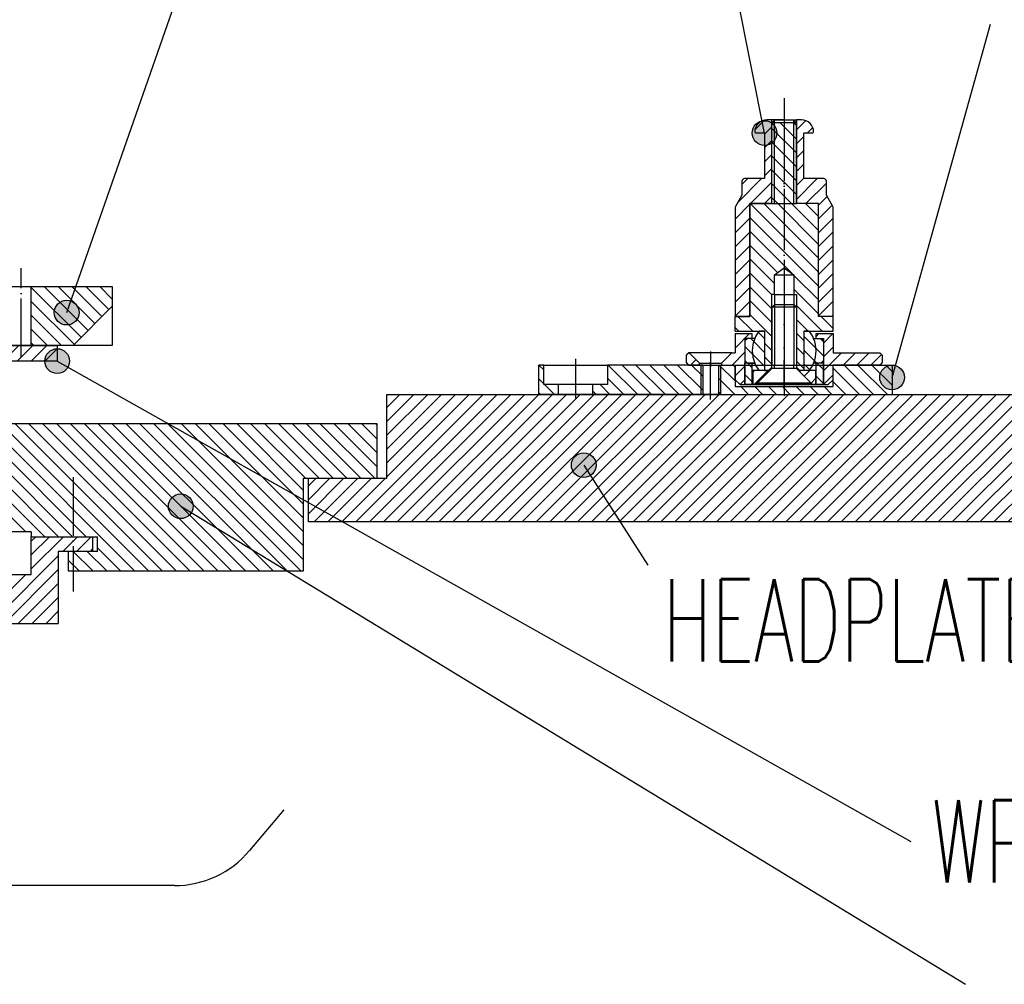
# Model space of a CAD drawing. Extents: x -1765 to 4890, y -3481 to 1222.
# Tile 11 of 98: x 7 to 208, y -2584 to -2387. Entities that reach past the tile are written whole.
import ezdxf

# ---------------------------------------------------------------- set-up
doc = ezdxf.new("R2010")
doc.units = 0
doc.linetypes.add('DASHED', pattern=[15, 7, -8])
doc.linetypes.add('DOT_CENTER', pattern=[14, 12, -1, 0, -1])
doc.layers.add('1', color=7, linetype='CONTINUOUS')
doc.styles.add('CONVERTER_1', font='txt.shx', dxfattribs={"width": 0.63})
doc.dimstyles.get("Standard").update_dxf_attribs({"dimtxt": 0.18, "dimasz": 0.18, "dimexe": 0.18, "dimexo": 0.0625, "dimgap": 0.09, "dimtad": 0, "dimtih": 1, "dimtoh": 1, "dimdec": 4, "dimzin": 0, "dimtxsty": 'STANDARD', "dimcen": 0.09, "dimazin": 3, "dimtfac": 1, "dimtdec": 4, "dimtofl": 0, "dimtmove": 0, "dimatfit": 3, "dimtolj": 1, "dimtzin": 0})
pattern_1 = [(45, (0, 0), (-1.4142136, 1.4142136), [])]
pattern_2 = [(135, (0, 0), (-1.4142136, -1.4142136), [])]
pattern_3 = [(-45, (0, 0), (1.4142136, 1.4142136), [])]
pattern_4 = [(45, (2e-11, 369.065), (-1.4142136, 1.4142136), [])]
pattern_5 = [(45, (2e-11, -1113.895), (-1.4142136, 1.4142136), [])]
pattern_6 = [(135, (2e-11, -1113.895), (-1.4142136, -1.4142136), [])]
pattern_7 = [(135, (2e-11, -1113.895), (-1.4142136, -1.4142136), [])]
pattern_8 = [(45, (2e-11, -1113.895), (-1.4142136, 1.4142136), [])]
pattern_9 = [(315, (2e-11, -981.8801), (1.4142136, 1.4142136), [])]

# ---------------------------------------------------------------- blocks, each defined once
blk = doc.blocks.new('PCC_S__144', base_point=(-282, -2511.75))
at = {"layer": '1', "linetype": 'CONTINUOUS'}
h = blk.add_hatch(dxfattribs=at)
h.set_pattern_fill('USER', color=3, scale=2, angle=45, pattern_type=0)
h.set_pattern_definition(pattern_1)
h.paths.add_polyline_path([(2.6, -2500.45), (9.5, -2500.45), (9.5, -2492.75), (22, -2492.75), (22, -2495.75), (15, -2495.75), (15, -2510.45), (2.6, -2510.45)])
at = {"layer": '1', "color": 3, "linetype": 'DOT_CENTER'}
blk.add_line((18, -2480.61), (18, -2503.92), dxfattribs=at)
at = {"layer": '1', "color": 3, "linetype": 'CONTINUOUS'}
for p, q in [((9.5, -2492.75), (22, -2492.75)), ((9.5, -2500.45), (9.5, -2492.75)), ((22, -2492.75), (22, -2495.75)), ((15, -2495.75), (15, -2510.45)), ((22, -2495.75), (15, -2495.75)), ((2.6, -2500.45), (9.5, -2500.45)), ((2.6, -2510.45), (15, -2510.45))]:
    blk.add_line(p, q, dxfattribs=at)
blk = doc.blocks.new('INSERT_RING_TSK__146', base_point=(-282, -2518.75))
at = {"layer": '1', "linetype": 'CONTINUOUS'}
h = blk.add_hatch(dxfattribs=at)
h.set_pattern_fill('USER', scale=2, angle=135, pattern_type=0)
h.set_pattern_definition(pattern_2)
h.paths.add_polyline_path([(80, -2469.75), (80, -2480.85), (65, -2480.85), (65, -2499.75), (23, -2499.75), (17, -2499.75), (17, -2495.75), (23, -2495.75), (23, -2492.75), (9.5, -2492.75), (9.5, -2491.75), (-2.5, -2491.75), (-2.5, -2473.95), (3, -2473.95), (3, -2469.75)])
at = {"layer": '1', "color": 7, "linetype": 'CONTINUOUS'}
for p, q in [((80, -2469.75), (3, -2469.75)), ((80, -2480.85), (80, -2469.75)), ((65, -2480.85), (80, -2480.85)), ((65, -2499.75), (65, -2480.85)), ((9.5, -2491.75), (-2.5, -2491.75)), ((9.5, -2491.75), (9.5, -2492.75)), ((9.5, -2492.75), (23, -2492.75)), ((23, -2495.75), (23, -2492.75)), ((23, -2495.75), (17, -2495.75)), ((17, -2495.75), (17, -2499.75)), ((17, -2499.75), (23, -2499.75)), ((23, -2499.75), (65, -2499.75))]:
    blk.add_line(p, q, dxfattribs=at)
blk = doc.blocks.new('CATCHPIN__156', base_point=(149.01, -2364.59))
at = {"layer": '1', "linetype": 'CONTINUOUS'}
h = blk.add_hatch(dxfattribs=at)
h.set_pattern_fill('USER', color=1, scale=2, angle=45, pattern_type=0)
h.set_pattern_definition(pattern_4)
edge = h.paths.add_edge_path()
edge.add_line((154.9, -2419.75), (159, -2419.75))
edge.add_line((159, -2419.75), (159, -2410.45))
edge.add_line((159, -2410.45), (157.2, -2410.45))
edge.add_line((157.2, -2410.45), (157, -2410.25))
edge.add_arc((159.5, -2410.25), 2.5, 450, 540, ccw=False)
edge.add_line((159.5, -2407.75), (160.5, -2407.75))
edge.add_line((160.5, -2407.75), (160.5, -2424.85))
edge.add_line((160.5, -2424.85), (156, -2424.85))
edge.add_line((156, -2424.85), (156, -2425.65))
edge.add_line((156, -2425.65), (156, -2447.85))
edge.add_line((156, -2447.85), (153, -2447.85))
edge.add_line((153, -2447.85), (153, -2425.69))
edge.add_arc((153.5, -2425.69), 0.5, 510, 540, ccw=False)
edge.add_line((153.07, -2425.44), (154.4, -2423.13))
edge.add_line((154.4, -2423.13), (154.4, -2420.25))
edge.add_arc((154.9, -2420.25), 0.5, 450, 540, ccw=False)
h = blk.add_hatch(dxfattribs=at)
h.set_pattern_fill('USER', color=1, scale=2, angle=45, pattern_type=0)
h.set_pattern_definition(pattern_4)
edge = h.paths.add_edge_path()
edge.add_line((171.1, -2419.75), (167, -2419.75))
edge.add_line((167, -2419.75), (167, -2410.45))
edge.add_line((167, -2410.45), (168.8, -2410.45))
edge.add_line((168.8, -2410.45), (169, -2410.25))
edge.add_arc((166.5, -2410.25), 2.5, 0, 90)
edge.add_line((166.5, -2407.75), (165.5, -2407.75))
edge.add_line((165.5, -2407.75), (165.5, -2424.85))
edge.add_line((165.5, -2424.85), (170, -2424.85))
edge.add_line((170, -2424.85), (170, -2425.65))
edge.add_line((170, -2425.65), (170, -2447.85))
edge.add_line((170, -2447.85), (173, -2447.85))
edge.add_line((173, -2447.85), (173, -2425.69))
edge.add_arc((172.5, -2425.69), 0.5, 0, 30)
edge.add_line((172.93, -2425.44), (171.6, -2423.13))
edge.add_line((171.6, -2423.13), (171.6, -2420.25))
edge.add_arc((171.1, -2420.25), 0.5, 0, 90)
at = {"layer": '1', "color": 7, "linetype": 'DOT_CENTER'}
for p, q in [((163, -2403.35), (163, -2407.75)), ((163, -2407.75), (163, -2424.28)), ((163, -2436.3), (163, -2447.32))]:
    blk.add_line(p, q, dxfattribs=at)
at = {"layer": '1', "color": 7, "linetype": 'CONTINUOUS'}
for p, q in [((160.5, -2407.75), (159.5, -2407.75)), ((163, -2407.75), (160.5, -2407.75)), ((160.5, -2424.85), (160.5, -2407.75)), ((163, -2407.75), (165.5, -2407.75)), ((165.5, -2407.75), (165.5, -2424.85)), ((166.5, -2407.75), (165.5, -2407.75)), ((157.2, -2410.45), (157, -2410.25)), ((159, -2410.45), (157.2, -2410.45)), ((159, -2410.45), (159, -2419.75)), ((167, -2419.75), (167, -2410.45)), ((168.8, -2410.45), (167, -2410.45)), ((169, -2410.25), (168.8, -2410.45)), ((154.4, -2420.25), (154.4, -2423.13)), ((159, -2419.75), (154.9, -2419.75)), ((159, -2419.75), (159, -2419.75)), ((159, -2419.75), (159, -2419.75)), ((159, -2419.75), (159, -2419.75)), ((159, -2419.75), (159, -2419.75)), ((167, -2419.75), (167, -2419.75)), ((167, -2419.75), (167, -2419.75)), ((167, -2419.75), (167, -2419.75)), ((167, -2419.75), (167, -2419.75)), ((171.1, -2419.75), (167, -2419.75)), ((171.6, -2423.13), (171.6, -2420.25)), ((154.4, -2423.13), (153.07, -2425.44)), ((156, -2424.85), (156, -2425.65)), ((160.5, -2424.85), (156, -2424.85)), ((170, -2424.85), (165.5, -2424.85)), ((170, -2425.65), (170, -2424.85)), ((172.93, -2425.44), (171.6, -2423.13)), ((153, -2425.69), (153, -2447.85)), ((156, -2425.65), (156, -2447.85)), ((170, -2447.85), (170, -2425.65)), ((173, -2447.85), (173, -2425.69)), ((156, -2447.85), (153, -2447.85)), ((173, -2447.85), (170, -2447.85))]:
    blk.add_line(p, q, dxfattribs=at)
for centre, radius, start, end in [((159.5, -2410.25), 2.5, 90, 180), ((166.5, -2410.25), 2.5, 0, 90), ((154.9, -2420.25), 0.5, 90, 180), ((171.1, -2420.25), 0.5, 0, 90), ((153.5, -2425.69), 0.5, 150, 180), ((172.5, -2425.69), 0.5, 0, 30)]:
    blk.add_arc(centre, radius, start, end, dxfattribs=at)
blk = doc.blocks.new('FLANGE_CP__157', base_point=(150.35, -2399.28))
at = {"layer": '1', "linetype": 'CONTINUOUS'}
h = blk.add_hatch(dxfattribs=at)
h.set_pattern_fill('USER', color=6, scale=2, angle=45, pattern_type=0)
h.set_pattern_definition(pattern_5)
h.paths.add_polyline_path([(155, -2452.35), (155, -2461.75), (154, -2461.75), (153, -2460.75), (153, -2457.75), (150.25, -2457.75), (150.25, -2457.35), (152.35, -2455.25), (153, -2455.25), (153, -2451.35), (156.5, -2451.35), (156.5, -2452.35)])
h = blk.add_hatch(dxfattribs=at)
h.set_pattern_fill('USER', color=6, scale=2, angle=45, pattern_type=0)
h.set_pattern_definition(pattern_5)
h.paths.add_polyline_path([(183, -2455.75), (183, -2457.25), (182.5, -2457.75), (173, -2457.75), (173, -2460.75), (172, -2461.75), (171, -2461.75), (171, -2452.35), (169.5, -2452.35), (169.5, -2451.35), (173, -2451.35), (173, -2455.25), (182.5, -2455.25)])
h = blk.add_hatch(dxfattribs=at)
h.set_pattern_fill('USER', color=6, scale=2, angle=45, pattern_type=0)
h.set_pattern_definition(pattern_5)
h.paths.add_polyline_path([(143.65, -2455.25), (145.75, -2457.35), (145.75, -2457.75), (143.5, -2457.75), (143, -2457.25), (143, -2455.75), (143.5, -2455.25)])
at = {"layer": '1', "color": 6, "linetype": 'DOT_CENTER'}
for p, q in [((163, -2449.32), (163, -2463.56)), ((148, -2455.01), (148, -2458.15)), ((143, -2455.75), (143.5, -2455.25))]:
    blk.add_line(p, q, dxfattribs=at)
at = {"layer": '1', "color": 6, "linetype": 'CONTINUOUS'}
for p, q in [((153, -2451.35), (153, -2455.25)), ((153, -2451.35), (156.5, -2451.35)), ((156.5, -2452.35), (155, -2452.35)), ((155, -2452.35), (155, -2461.75)), ((156.5, -2452.35), (156.5, -2451.35)), ((169.5, -2451.35), (173, -2451.35)), ((169.5, -2452.35), (169.5, -2451.35)), ((169.5, -2452.35), (171, -2452.35)), ((171, -2452.35), (171, -2461.75)), ((173, -2451.35), (173, -2455.25)), ((143, -2455.75), (143, -2457.25)), ((143.65, -2455.25), (143.5, -2455.25)), ((145.75, -2457.35), (143.65, -2455.25)), ((152.35, -2455.25), (143.65, -2455.25)), ((152.35, -2455.25), (150.25, -2457.35)), ((152.35, -2455.25), (153, -2455.25)), ((173, -2455.25), (182.5, -2455.25)), ((183, -2455.75), (182.5, -2455.25)), ((183, -2455.75), (183, -2457.25)), ((143, -2457.25), (143.5, -2457.75)), ((143.5, -2457.75), (145.75, -2457.75)), ((145.75, -2457.75), (145.75, -2457.35)), ((145.75, -2457.35), (150.25, -2457.35)), ((145.75, -2457.75), (150.25, -2457.75)), ((150.25, -2457.35), (150.25, -2457.75)), ((150.25, -2457.75), (153, -2457.75)), ((153, -2460.75), (153, -2457.75)), ((173, -2460.75), (173, -2457.75)), ((182.5, -2457.75), (173, -2457.75)), ((183, -2457.25), (182.5, -2457.75)), ((153, -2460.75), (154, -2461.75)), ((173, -2460.75), (172, -2461.75)), ((154, -2461.75), (155, -2461.75)), ((155, -2461.75), (171, -2461.75)), ((171, -2461.75), (172, -2461.75))]:
    blk.add_line(p, q, dxfattribs=at)
blk = doc.blocks.new('BALLHEAD_CP__158', base_point=(155, -2450.15))
at = {"layer": '1', "linetype": 'CONTINUOUS'}
h = blk.add_hatch(dxfattribs=at)
h.set_pattern_fill('USER', color=1, scale=2, angle=135, pattern_type=0)
h.set_pattern_definition(pattern_6)
edge = h.paths.add_edge_path()
edge.add_line((159, -2458.85), (159, -2450.85))
edge.add_line((159, -2450.85), (157.88, -2450.85))
edge.add_arc((163, -2454.85), 6.5, 142.0201, 157.3801)
edge.add_arc((163, -2454.85), 6.5, 157.3801, -157.3801)
edge.add_arc((163, -2454.85), 6.5, -157.3801, -142.0201)
edge.add_line((157.88, -2458.85), (159, -2458.85))
h = blk.add_hatch(dxfattribs=at)
h.set_pattern_fill('USER', color=1, scale=2, angle=135, pattern_type=0)
h.set_pattern_definition(pattern_6)
edge = h.paths.add_edge_path()
edge.add_arc((163, -2454.85), 6.5, -37.9799, -22.6199)
edge.add_arc((163, -2454.85), 6.5, -22.6199, 22.6199)
edge.add_arc((163, -2454.85), 6.5, 22.6199, 37.9799)
edge.add_line((168.12, -2450.85), (167, -2450.85))
edge.add_line((167, -2450.85), (167, -2458.85))
edge.add_line((167, -2458.85), (168.12, -2458.85))
h = blk.add_hatch(dxfattribs=at)
h.set_pattern_fill('USER', color=1, scale=2, angle=135, pattern_type=0)
h.set_pattern_definition(pattern_6)
edge = h.paths.add_edge_path()
edge.add_arc((163, -2454.85), 6.5, 517.3801, 202.6199, ccw=False)
edge.add_line((157, -2452.35), (155.5, -2452.35))
edge.add_line((155.5, -2452.35), (155, -2452.85))
edge.add_line((155, -2452.85), (155, -2456.85))
edge.add_line((155, -2456.85), (155.5, -2457.35))
edge.add_line((155.5, -2457.35), (157, -2457.35))
h = blk.add_hatch(dxfattribs=at)
h.set_pattern_fill('USER', color=1, scale=2, angle=135, pattern_type=0)
h.set_pattern_definition(pattern_6)
edge = h.paths.add_edge_path()
edge.add_line((170.5, -2457.35), (171, -2456.85))
edge.add_line((171, -2456.85), (171, -2452.85))
edge.add_line((171, -2452.85), (170.5, -2452.35))
edge.add_line((170.5, -2452.35), (169, -2452.35))
edge.add_arc((163, -2454.85), 6.5, 337.3801, 382.6199, ccw=False)
edge.add_line((169, -2457.35), (170.5, -2457.35))
at = {"layer": '1', "color": 1, "linetype": 'CONTINUOUS'}
for p, q in [((159, -2450.85), (157.88, -2450.85)), ((159, -2450.85), (159, -2458.85)), ((168.12, -2450.85), (167, -2450.85)), ((167, -2450.85), (167, -2458.85)), ((155.5, -2452.35), (155, -2452.85)), ((155, -2452.85), (155, -2456.85)), ((157, -2452.35), (155.5, -2452.35)), ((169, -2452.35), (170.5, -2452.35)), ((170.5, -2452.35), (171, -2452.85)), ((171, -2452.85), (171, -2456.85)), ((155, -2456.85), (155.5, -2457.35)), ((171, -2456.85), (170.5, -2457.35)), ((155.5, -2457.35), (157, -2457.35)), ((159, -2458.85), (157.88, -2458.85)), ((168.12, -2458.85), (167, -2458.85)), ((170.5, -2457.35), (169, -2457.35))]:
    blk.add_line(p, q, dxfattribs=at)
at = {"layer": '1', "color": 1, "linetype": 'DOT_CENTER'}
blk.add_line((163, -2450.15), (163, -2459.96), dxfattribs=at)
at = {"layer": '1', "color": 1, "linetype": 'CONTINUOUS'}
for start, end in [(142.0201, 157.3801), (22.6199, 37.9799), (157.3801, -157.3801), (-22.6199, 22.6199), (-157.3801, -142.0201), (-37.9799, -22.6199)]:
    blk.add_arc((163, -2454.85), 6.5, start, end, dxfattribs=at)
blk = doc.blocks.new('SLEEVE_CP__159', base_point=(162.02, -2410.4))
at = {"layer": '1', "linetype": 'CONTINUOUS'}
h = blk.add_hatch(dxfattribs=at)
h.set_pattern_fill('USER', color=4, scale=2, angle=135, pattern_type=0)
h.set_pattern_definition(pattern_7)
h.paths.add_polyline_path([(156.5, -2461.75), (156.5, -2457.35), (155, -2457.35), (155, -2461.75)])
h = blk.add_hatch(dxfattribs=at)
h.set_pattern_fill('USER', color=4, scale=2, angle=135, pattern_type=0)
h.set_pattern_definition(pattern_7)
h.paths.add_polyline_path([(171, -2461.75), (171, -2457.35), (169.5, -2457.35), (169.5, -2461.75)])
at = {"layer": '1', "color": 1, "linetype": 'DOT_CENTER'}
blk.add_line((163, -2462.7), (163, -2456.79), dxfattribs=at)
at = {"layer": '1', "color": 4, "linetype": 'CONTINUOUS'}
for p, q in [((156.5, -2457.35), (155, -2457.35)), ((155, -2461.75), (155, -2457.35)), ((157, -2457.35), (156.5, -2457.35)), ((169.5, -2457.35), (169, -2457.35)), ((171, -2457.35), (169.5, -2457.35)), ((171, -2461.75), (171, -2457.35)), ((156.5, -2461.75), (155, -2461.75)), ((169.5, -2461.75), (156.5, -2461.75)), ((171, -2461.75), (169.5, -2461.75))]:
    blk.add_line(p, q, dxfattribs=at)
at = {"layer": '1', "color": 4, "linetype": 'DASHED'}
for p, q in [((156.5, -2461.75), (156.5, -2457.35)), ((169.5, -2461.75), (169.5, -2457.35))]:
    blk.add_line(p, q, dxfattribs=at)
blk = doc.blocks.new('WASHER_CP__160', base_point=(162.21, -2430.42))
at = {"layer": '1', "linetype": 'CONTINUOUS'}
h = blk.add_hatch(dxfattribs=at)
h.set_pattern_fill('USER', color=3, scale=2, angle=45, pattern_type=0)
h.set_pattern_definition(pattern_8)
h.paths.add_polyline_path([(159.8, -2459.16), (159.8, -2458.85), (156.6, -2458.85), (156.6, -2461.65), (157.3, -2461.65)])
h = blk.add_hatch(dxfattribs=at)
h.set_pattern_fill('USER', color=3, scale=2, angle=45, pattern_type=0)
h.set_pattern_definition(pattern_8)
h.paths.add_polyline_path([(169.4, -2458.85), (166.2, -2458.85), (166.2, -2459.16), (168.7, -2461.65), (169.4, -2461.65)])
at = {"layer": '1', "color": 3, "linetype": 'CONTINUOUS'}
for p, q in [((156.6, -2458.85), (156.6, -2461.65)), ((159.8, -2458.85), (156.6, -2458.85)), ((159.8, -2459.16), (157.3, -2461.65)), ((159.8, -2458.85), (159.8, -2459.16)), ((159.9, -2458.85), (159.8, -2458.85)), ((166.2, -2458.85), (166, -2458.85)), ((166.2, -2458.85), (166.2, -2459.16)), ((169.4, -2458.85), (166.2, -2458.85)), ((168.7, -2461.65), (166.2, -2459.16)), ((169.4, -2458.85), (169.4, -2461.65)), ((156.6, -2461.65), (157.3, -2461.65)), ((157.3, -2461.65), (168.7, -2461.65)), ((168.7, -2461.65), (169.4, -2461.65))]:
    blk.add_line(p, q, dxfattribs=at)
at = {"layer": '1', "color": 1, "linetype": 'DOT_CENTER'}
blk.add_line((163, -2458.31), (163, -2463.35), dxfattribs=at)
blk = doc.blocks.new('SCREW_CP__161', base_point=(157, -2441.76))
at = {"layer": '1', "color": 7, "linetype": 'DOT_CENTER'}
blk.add_line((163, -2441.26), (163, -2464.06), dxfattribs=at)
at = {"layer": '1', "color": 7, "linetype": 'CONTINUOUS'}
for p, q in [((160.5, -2445.96), (161, -2445.46)), ((165.5, -2445.96), (160.5, -2445.96)), ((160.5, -2445.96), (160.5, -2457.66)), ((161, -2445.46), (161, -2445.96)), ((165, -2445.46), (161, -2445.46)), ((161, -2445.96), (161, -2457.66)), ((165, -2445.46), (165, -2445.96)), ((165.5, -2445.96), (165, -2445.46)), ((165, -2445.96), (165, -2457.66)), ((165.5, -2445.96), (165.5, -2457.66)), ((157.5, -2461.46), (160.5, -2458.46)), ((160.5, -2458.46), (160.5, -2457.66)), ((161, -2458.46), (160.5, -2458.46)), ((161, -2458.46), (161, -2457.66)), ((165, -2458.46), (161, -2458.46)), ((165, -2458.46), (165, -2457.66)), ((165.5, -2458.46), (165, -2458.46)), ((165.5, -2457.66), (165.5, -2458.46)), ((168.5, -2461.46), (165.5, -2458.46)), ((168.5, -2461.46), (157.5, -2461.46))]:
    blk.add_line(p, q, dxfattribs=at)
blk = doc.blocks.new('GUIDE_CP__162', base_point=(155.5, -2414.51))
at = {"layer": '1', "linetype": 'CONTINUOUS'}
h = blk.add_hatch(dxfattribs=at)
h.set_pattern_fill('USER', color=5, scale=2, angle=315, pattern_type=0)
h.set_pattern_definition(pattern_9)
h.paths.add_polyline_path([(165.5, -2408.35), (165.5, -2424.85), (160.5, -2424.85), (160.5, -2408.35)])
h = blk.add_hatch(dxfattribs=at)
h.set_pattern_fill('USER', color=5, scale=2, angle=315, pattern_type=0)
h.set_pattern_definition(pattern_9)
h.paths.add_polyline_path([(170, -2424.85), (170, -2447.85), (173, -2447.85), (173, -2450.85), (167, -2450.85), (167, -2458.85), (166.2, -2458.85), (165.5, -2458.16), (165.5, -2443.95), (165.5, -2443.37), (165, -2443.37), (165, -2443.35), (165, -2439.35), (163, -2437.91), (161, -2439.35), (161, -2443.35), (160.5, -2443.35), (160.5, -2458.16), (159.8, -2458.85), (159, -2458.85), (159, -2450.85), (153, -2450.85), (153, -2447.85), (156, -2447.85), (156, -2424.85), (160.5, -2424.85), (165.5, -2424.85)])
at = {"layer": '1', "color": 5, "linetype": 'CONTINUOUS'}
for p, q in [((161, -2407.85), (160.5, -2408.35)), ((160.5, -2424.85), (160.5, -2408.35)), ((165.5, -2408.35), (160.5, -2408.35)), ((165, -2407.85), (161, -2407.85)), ((161, -2424.85), (161, -2407.85)), ((165, -2407.85), (165.5, -2408.35)), ((165, -2424.85), (165, -2407.85)), ((165.5, -2424.85), (165.5, -2408.35)), ((156, -2424.85), (160.5, -2424.85)), ((156, -2447.85), (156, -2424.85)), ((160.5, -2424.85), (165.5, -2424.85)), ((170, -2424.85), (165.5, -2424.85)), ((170, -2447.85), (170, -2424.85)), ((161, -2439.35), (163, -2437.91)), ((163, -2437.91), (165, -2439.35)), ((161, -2443.35), (161, -2439.35)), ((161, -2439.35), (165, -2439.35)), ((165, -2439.35), (165, -2443.35)), ((160.5, -2458.16), (160.5, -2443.35)), ((161, -2443.35), (160.5, -2443.35)), ((161, -2443.35), (161, -2445.46)), ((161, -2443.35), (165, -2443.35)), ((165, -2443.35), (165, -2443.37)), ((165, -2443.37), (165, -2445.46)), ((165, -2443.37), (165.5, -2443.37)), ((165.5, -2443.37), (165.5, -2443.95)), ((165.5, -2443.95), (165.5, -2458.16)), ((153, -2450.85), (153, -2447.85)), ((153, -2447.85), (156, -2447.85)), ((173, -2447.85), (170, -2447.85)), ((173, -2450.85), (173, -2447.85)), ((153, -2450.85), (159, -2450.85)), ((159, -2450.85), (159, -2458.85)), ((167, -2450.85), (173, -2450.85)), ((167, -2450.85), (167, -2458.85)), ((159, -2458.85), (159.8, -2458.85)), ((159.8, -2458.85), (160.5, -2458.16)), ((166.2, -2458.85), (165.5, -2458.16)), ((167, -2458.85), (166.2, -2458.85))]:
    blk.add_line(p, q, dxfattribs=at)
at = {"layer": '1', "color": 5, "linetype": 'DOT_CENTER'}
blk.add_line((163, -2408.26), (163, -2460.53), dxfattribs=at)
blk = doc.blocks.new('CATCH_PIN_ASSY__163', base_point=(135.27, -2400.35))
at = {"layer": '1'}
for name, p in [('CATCHPIN__156', (149.01, -2364.59)), ('GUIDE_CP__162', (155.5, -2414.51)), ('SCREW_CP__161', (157, -2441.76)), ('FLANGE_CP__157', (150.35, -2399.28)), ('BALLHEAD_CP__158', (155, -2450.15)), ('SLEEVE_CP__159', (162.02, -2410.4)), ('WASHER_CP__160', (162.21, -2430.42))]:
    blk.add_blockref(name, p, dxfattribs=at)
blk = doc.blocks.new('PIN_ASSY3__164', base_point=(-517, -2400.6))
at = {"layer": '1', "linetype": 'CONTINUOUS'}
h = blk.add_hatch(dxfattribs=at)
h.set_pattern_fill('USER', color=5, scale=2, angle=-45, pattern_type=0)
h.set_pattern_definition(pattern_3)
h.paths.add_polyline_path([(114, -2461.75), (114, -2457.75), (113, -2457.75), (113, -2463.75), (117, -2463.75), (117, -2461.75)])
h = blk.add_hatch(dxfattribs=at)
h.set_pattern_fill('USER', color=5, scale=2, angle=-45, pattern_type=0)
h.set_pattern_definition(pattern_3)
h.paths.add_polyline_path([(127, -2457.75), (127, -2461.75), (124, -2461.75), (124, -2463.75), (146.4, -2463.75), (146.4, -2457.75)])
h = blk.add_hatch(dxfattribs=at)
h.set_pattern_fill('USER', color=5, scale=2, angle=-45, pattern_type=0)
h.set_pattern_definition(pattern_3)
h.paths.add_polyline_path([(185, -2463.75), (149.6, -2463.75), (149.6, -2457.75), (153, -2457.75), (153, -2462.15), (173, -2462.15), (173, -2457.75), (185, -2457.75)])
at = {"layer": '1', "color": 5, "linetype": 'DOT_CENTER'}
for p, q in [((120.5, -2464.52), (120.5, -2456.52)), ((148, -2464.8), (148, -2457.07))]:
    blk.add_line(p, q, dxfattribs=at)
at = {"layer": '1', "color": 5, "linetype": 'CONTINUOUS'}
for p, q in [((113, -2463.75), (113, -2457.75)), ((114, -2457.75), (113, -2457.75)), ((114, -2457.75), (127, -2457.75)), ((114, -2461.75), (114, -2457.75)), ((146.4, -2457.75), (127, -2457.75)), ((127, -2457.75), (127, -2461.75)), ((146, -2457.75), (146, -2463.75)), ((146.4, -2457.75), (146.4, -2463.75)), ((146.4, -2457.75), (149.6, -2457.75)), ((149.6, -2457.75), (153, -2457.75)), ((149.6, -2457.75), (149.6, -2463.75)), ((150, -2457.75), (150, -2463.75)), ((153, -2457.75), (173, -2457.75)), ((153, -2457.75), (153, -2462.15)), ((173, -2457.75), (185, -2457.75)), ((173, -2462.15), (173, -2457.75)), ((185, -2457.75), (185, -2463.75)), ((117, -2461.75), (114, -2461.75)), ((124, -2461.75), (117, -2461.75)), ((117, -2463.75), (117, -2461.75)), ((127, -2461.75), (124, -2461.75)), ((124, -2463.75), (124, -2461.75)), ((153, -2462.15), (173, -2462.15)), ((117, -2463.75), (113, -2463.75)), ((124, -2463.75), (117, -2463.75)), ((146.4, -2463.75), (124, -2463.75)), ((149.6, -2463.75), (146.4, -2463.75)), ((149.6, -2463.75), (185, -2463.75))]:
    blk.add_line(p, q, dxfattribs=at)
at = {"layer": '1'}
blk.add_blockref('CATCH_PIN_ASSY__163', (135.27, -2400.35), dxfattribs=at)
blk = doc.blocks.new('HEADPLATE__174', base_point=(106, -2504.75))
at = {"layer": '1', "linetype": 'CONTINUOUS'}
h = blk.add_hatch(dxfattribs=at)
h.set_pattern_fill('USER', color=1, scale=2, angle=45, pattern_type=0)
h.set_pattern_definition(pattern_1)
h.paths.add_polyline_path([(245.08, -2463.75), (82, -2463.75), (82, -2480.85), (66, -2480.85), (66, -2489.75), (245.08, -2489.75)])
at = {"layer": '1', "color": 1, "linetype": 'CONTINUOUS'}
for p, q in [((82, -2463.75), (245.08, -2463.75)), ((82, -2480.85), (82, -2463.75)), ((66, -2480.85), (82, -2480.85)), ((66, -2489.75), (66, -2480.85)), ((245.08, -2489.75), (66, -2489.75))]:
    blk.add_line(p, q, dxfattribs=at)
at = {"layer": '1'}
blk.add_blockref('PIN_ASSY3__164', (-517, -2400.6), dxfattribs=at)
blk = doc.blocks.new('TSK_APM90__175', base_point=(-390, -2520.16))
at = {"layer": '1'}
for name, p in [('HEADPLATE__174', (106, -2504.75)), ('INSERT_RING_TSK__146', (-282, -2518.75)), ('PCC_S__144', (-282, -2511.75))]:
    blk.add_blockref(name, p, dxfattribs=at)
blk = doc.blocks.new('DUTBD__178', base_point=(-70.96, -3293.92))
at = {"layer": '1', "linetype": 'CONTINUOUS'}
h = blk.add_hatch(dxfattribs=at)
h.set_pattern_fill('USER', color=3, scale=2, angle=45, pattern_type=0)
h.set_pattern_definition(pattern_1)
h.paths.add_polyline_path([(-185, -2453.75), (-185, -2456.95), (-274.78, -2456.95), (-274.78, -2453.75)])
h = blk.add_hatch(dxfattribs=at)
h.set_pattern_fill('USER', color=3, scale=2, angle=45, pattern_type=0)
h.set_pattern_definition(pattern_1)
h.paths.add_polyline_path([(-71.7, -2453.75), (-75, -2453.75), (-75, -2456.95), (-71.7, -2456.95)])
h = blk.add_hatch(dxfattribs=at)
h.set_pattern_fill('USER', color=3, scale=2, angle=45, pattern_type=0)
h.set_pattern_definition(pattern_1)
h.paths.add_polyline_path([(-58, -2453.75), (-66.3, -2453.75), (-66.3, -2456.95), (-58.02, -2456.95)])
h = blk.add_hatch(dxfattribs=at)
h.set_pattern_fill('USER', color=3, scale=2, angle=45, pattern_type=0)
h.set_pattern_definition(pattern_1)
h.paths.add_polyline_path([(14.78, -2453.75), (14.78, -2456.95), (-54.97, -2456.95), (-55, -2453.75)])
at = {"layer": '1', "color": 3, "linetype": 'DOT_CENTER'}
blk.add_line((-69, -2452.36), (-69, -2458.03), dxfattribs=at)
at = {"layer": '1', "color": 3, "linetype": 'CONTINUOUS'}
for p, q in [((-274.78, -2456.95), (-274.78, -2453.75)), ((-274.78, -2453.75), (-185, -2453.75)), ((-185, -2456.95), (-185, -2453.75)), ((-185, -2453.75), (-75, -2453.75)), ((-75, -2453.75), (-75, -2456.95)), ((-75, -2453.75), (-71.7, -2453.75)), ((-71.7, -2453.75), (-66.3, -2453.75)), ((-71.7, -2456.95), (-71.7, -2453.75)), ((-66.3, -2453.75), (-58, -2453.75)), ((-66.3, -2453.75), (-66.3, -2456.95)), ((-58.02, -2456.95), (-58, -2453.75)), ((-58, -2453.75), (-55, -2453.75)), ((-54.97, -2456.95), (-55, -2453.75)), ((-55, -2453.75), (14.78, -2453.75)), ((14.78, -2453.75), (14.78, -2456.95)), ((-185, -2456.95), (-274.78, -2456.95)), ((-75, -2456.95), (-185, -2456.95)), ((-71.7, -2456.95), (-75, -2456.95)), ((-66.3, -2456.95), (-71.7, -2456.95)), ((-58.02, -2456.95), (-66.3, -2456.95)), ((-54.97, -2456.95), (-58.02, -2456.95)), ((14.78, -2456.95), (-54.97, -2456.95))]:
    blk.add_line(p, q, dxfattribs=at)
blk = doc.blocks.new('SV_DUT_BO_STIFFENER__179', base_point=(73.82, -3290.72))
at = {"layer": '1', "linetype": 'CONTINUOUS'}
h = blk.add_hatch(dxfattribs=at)
h.set_pattern_fill('USER', color=1, scale=2, angle=135, pattern_type=0)
h.set_pattern_definition(pattern_2)
h.paths.add_polyline_path([(9.5, -2441.75), (18, -2441.75), (26, -2441.75), (26, -2445.75), (18, -2453.75), (9.5, -2453.75)])
at = {"layer": '1', "color": 1, "linetype": 'DOT_CENTER'}
blk.add_line((7.4, -2456.18), (7.4, -2437.98), dxfattribs=at)
at = {"layer": '1', "color": 1, "linetype": 'CONTINUOUS'}
for p, q in [((5.3, -2441.75), (9.5, -2441.75)), ((9.5, -2453.75), (9.5, -2441.75)), ((9.5, -2441.75), (18, -2441.75)), ((18, -2441.75), (26, -2441.75)), ((26, -2441.75), (26, -2445.75)), ((26, -2445.75), (18, -2453.75)), ((26, -2445.75), (26, -2453.75)), ((9.5, -2453.75), (5.3, -2453.75)), ((18, -2453.75), (9.5, -2453.75)), ((26, -2453.75), (18, -2453.75))]:
    blk.add_line(p, q, dxfattribs=at)
at = {"layer": '1'}
blk.add_blockref('DUTBD__178', (-70.96, -3293.92), dxfattribs=at)
blk = doc.blocks.new('SIDE_VIEW__215', base_point=(-149.45, -3345.86))
at = {"layer": '1'}
blk.add_blockref('SV_DUT_BO_STIFFENER__179', (73.82, -3290.72), dxfattribs=at)
blk = doc.blocks.new('TEXT__137', base_point=(-723.07, -2611.06))
at = {"layer": '1'}
h = blk.add_hatch(color=1, dxfattribs=at)
edge = h.paths.add_edge_path()
edge.add_arc((159, -2410.45), 2.52, -180, 180)
h = blk.add_hatch(color=1, dxfattribs=at)
edge = h.paths.add_edge_path()
edge.add_arc((16.71, -2447.07), 2.52, -180, 180)
h = blk.add_hatch(color=1, dxfattribs=at)
edge = h.paths.add_edge_path()
edge.add_arc((14.78, -2456.95), 2.52, -180, 180)
h = blk.add_hatch(color=1, dxfattribs=at)
edge = h.paths.add_edge_path()
edge.add_arc((185, -2460.28), 2.52, -180, 180)
h = blk.add_hatch(color=1, dxfattribs=at)
edge = h.paths.add_edge_path()
edge.add_arc((122.13, -2478.16), 2.52, -180, 180)
h = blk.add_hatch(color=1, dxfattribs=at)
edge = h.paths.add_edge_path()
edge.add_arc((39.97, -2486.55), 2.52, -180, 180)
at = {"layer": '1', "color": 1, "linetype": 'CONTINUOUS'}
for p, q in [((60.97, -2548.43), (54, -2556.75)), ((38.66, -2563.91), (-125, -2563.91))]:
    blk.add_line(p, q, dxfattribs=at)
at = {"layer": '1', "color": 1}
for centre in [(159, -2410.45), (16.71, -2447.07), (14.78, -2456.95), (185, -2460.28), (122.13, -2478.16), (39.97, -2486.55)]:
    blk.add_circle(centre, 2.52, dxfattribs=at)
at = {"layer": '1', "color": 1, "linetype": 'CONTINUOUS'}
blk.add_arc((38.66, -2543.91), 20, -90, -39.9388, dxfattribs=at)
at = {"layer": '1', "color": 1, "style": 'CONVERTER_1', "width": 0.63}
for s, p in [('HEADPLATE / RING CARRIER', (138.27, -2518.21)), ('WPI DUT BOARD', (193.09, -2563.25))]:
    blk.add_text(s, height=16.8, dxfattribs=at).set_placement(p)
at = {"layer": '1', "color": 1, "linetype": 'CONTINUOUS', "has_arrowhead": 0}
for points in [[(16.71, -2447.07), (73.45, -2284.52)], [(159, -2410.45), (142.1, -2325.35)], [(185, -2460.28), (205.08, -2388.25)], [(14.78, -2456.95), (188.82, -2554.9)], [(122.13, -2478.16), (135.19, -2498.57)], [(39.97, -2486.55), (199.96, -2584.02)]]:
    blk.add_leader(points, dimstyle='Standard', dxfattribs=at)
blk = doc.blocks.new('WPIF_TSK__216', base_point=(-92.18, -3712.74))
at = {"layer": '1'}
for name, p in [('TEXT__137', (-723.07, -2611.06)), ('TSK_APM90__175', (-390, -2520.16)), ('SIDE_VIEW__215', (-149.45, -3345.86))]:
    blk.add_blockref(name, p, dxfattribs=at)
blk = doc.blocks.new('C-E2803-62282-1S11B__217', base_point=(-130, -2449.25))
at = {"layer": '1'}
blk.add_blockref('WPIF_TSK__216', (-92.18, -3712.74), dxfattribs=at)

msp = doc.modelspace()

# ---------------------------------------------------------------- block references
at = {"layer": '1'}
msp.add_blockref('C-E2803-62282-1S11B__217', (-130, -2449.25), dxfattribs=at)

doc.saveas('drawing.dxf')
